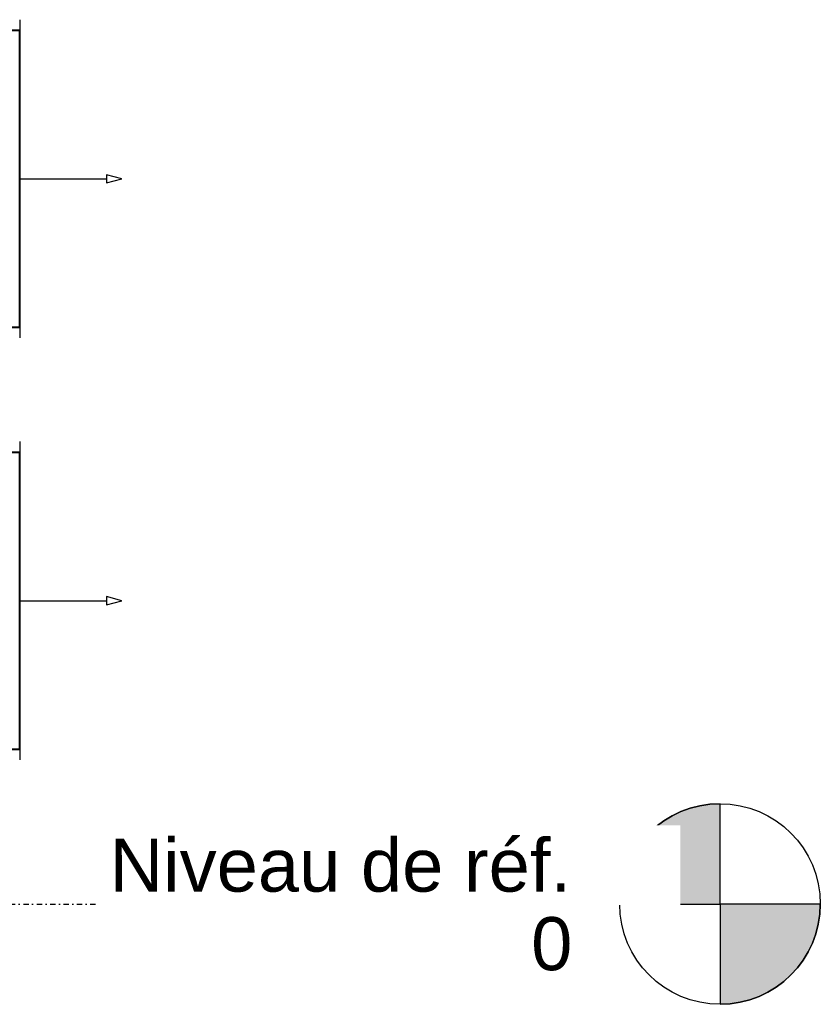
# Model space of a CAD drawing. Header units: millimetres. Extents: x -1087 to 1688, y -120 to 1171.
# Tile 90 of 90: x 730 to 1688, y -120 to 1058. Entities that reach past the tile are written whole.
import ezdxf

# ---------------------------------------------------------------- set-up
doc = ezdxf.new("R2010")
doc.units = ezdxf.units.MM
doc.linetypes.add('Tiret point', pattern=[15.875, 6.35, -4.7625, 0, -4.7625])
doc.layers.add('A-FLOR-LEVL', color=51, linetype='Continuous', lineweight=30)
doc.layers.add('A-GENM', color=13, linetype='Continuous', lineweight=40)
doc.styles.add('Arial', font='arial.ttf', dxfattribs={"height": 63.5})

# ---------------------------------------------------------------- blocks, each defined once
blk = doc.blocks.new('Souche connecteur circulaire R23 - Souche connecteur circulaire R23-769068-Arrière')
at = {"layer": 'A-GENM'}
for p, q in [((730, 540.5), (690, 540.5)), ((690, 540.5), (690, 363)), ((730, 363), (730, 540.5)), ((690, 363), (690, 185.5)), ((730, 185.5), (730, 363)), ((690, 185.5), (730, 185.5))]:
    blk.add_line(p, q, dxfattribs=at)
blk = doc.blocks.new('Souche connecteur circulaire R23 - Souche connecteur circulaire R23-769069-Arrière')
at = {"layer": 'A-GENM'}
for p, q in [((730, 1045.5), (690, 1045.5)), ((690, 1045.5), (690, 868)), ((730, 868), (730, 1045.5)), ((690, 868), (690, 690.5)), ((730, 690.5), (730, 868)), ((690, 690.5), (730, 690.5))]:
    blk.add_line(p, q, dxfattribs=at)
blk = doc.blocks.new('Niveau - 6 mm-768712-Arrière')
at = {"layer": 'A-FLOR-LEVL'}
h = blk.add_hatch(color=256, dxfattribs=at)
edge = h.paths.add_edge_path()
edge.add_line((1567.8, 0), (1447.8, 0))
edge.add_arc((1567.8, 0), 120, 90, 180, ccw=False)
edge.add_line((1567.8, 120), (1567.8, 0))
h = blk.add_hatch(color=256, dxfattribs=at)
edge = h.paths.add_edge_path()
edge.add_line((1567.8, -120), (1567.8, 0))
edge.add_line((1567.8, 0), (1687.8, 0))
edge.add_arc((1567.8, 0), 120, 270, 360, ccw=False)
for p, q in [((1567.8, 0), (1567.8, 120)), ((1447.8, 0), (1567.8, 0)), ((1687.8, 0), (1567.8, 0)), ((1567.8, 0), (1567.8, -120))]:
    blk.add_line(p, q, dxfattribs=at)
blk.add_circle((1567.8, 0), 120, dxfattribs=at)
for start, end in [(90, 180), (270, 360)]:
    blk.add_arc((1567.8, 0), 120, start, end, dxfattribs=at)

msp = doc.modelspace()

# ---------------------------------------------------------------- linework, layer by layer
at = {"color": 1, "lineweight": 30}
for p, q in [((730, 1058.4), (730, 1032.6)), ((730, 690.5), (730, 1045.5)), ((730, 703.4), (730, 677.6)), ((730, 553.4), (730, 527.6)), ((730, 185.5), (730, 540.5)), ((730, 198.4), (730, 172.6))]:
    msp.add_line(p, q, dxfattribs=at)
at = {"color": 94, "lineweight": 30}
for p, q in [((730, 690.5), (730, 1045.5)), ((730, 185.5), (730, 540.5))]:
    msp.add_line(p, q, dxfattribs=at)
at = {"color": 5, "lineweight": 30}
for p, q in [((730, 868), (833.6, 868)), ((730, 363), (833.6, 363))]:
    msp.add_line(p, q, dxfattribs=at)
at = {"color": 5, "lineweight": 30, "flags": 128}
for points in [[(851.9, 868), (833.6, 872.9), (833.6, 863.1)], [(851.9, 363), (833.6, 367.9), (833.6, 358.1)]]:
    msp.add_lwpolyline(points, close=True, dxfattribs=at)
at = {"layer": 'A-FLOR-LEVL', "linetype": 'Tiret point'}
msp.add_line((-1087.1, 0), (1447.8, 0), dxfattribs=at)

# ---------------------------------------------------------------- block references
at = {"layer": 'A-FLOR-LEVL'}
msp.add_blockref('Niveau - 6 mm-768712-Arrière', (0, 0), dxfattribs=at)
at = {"layer": 'A-GENM'}
for name in ['Souche connecteur circulaire R23 - Souche connecteur circulaire R23-769069-Arrière', 'Souche connecteur circulaire R23 - Souche connecteur circulaire R23-769068-Arrière']:
    msp.add_blockref(name, (0, 0), dxfattribs=at)

# ---------------------------------------------------------------- texts
at = {"layer": 'A-FLOR-LEVL', "char_height": 63.5, "attachment_point": 1, "style": 'Arial', "bg_fill": 3, "box_fill_scale": 1.25, "bg_fill_color": 256, "bg_fill_true_color": 13158600, "bg_fill_transparency": 0}
for s, insert, width in [('Niveau de réf.', (837.3, 78.3), 667.004), ('0', (1341.8, -15.7), 59.325)]:
    msp.add_mtext(s, dxfattribs=dict(at, insert=insert, width=width))

doc.saveas('drawing.dxf')
